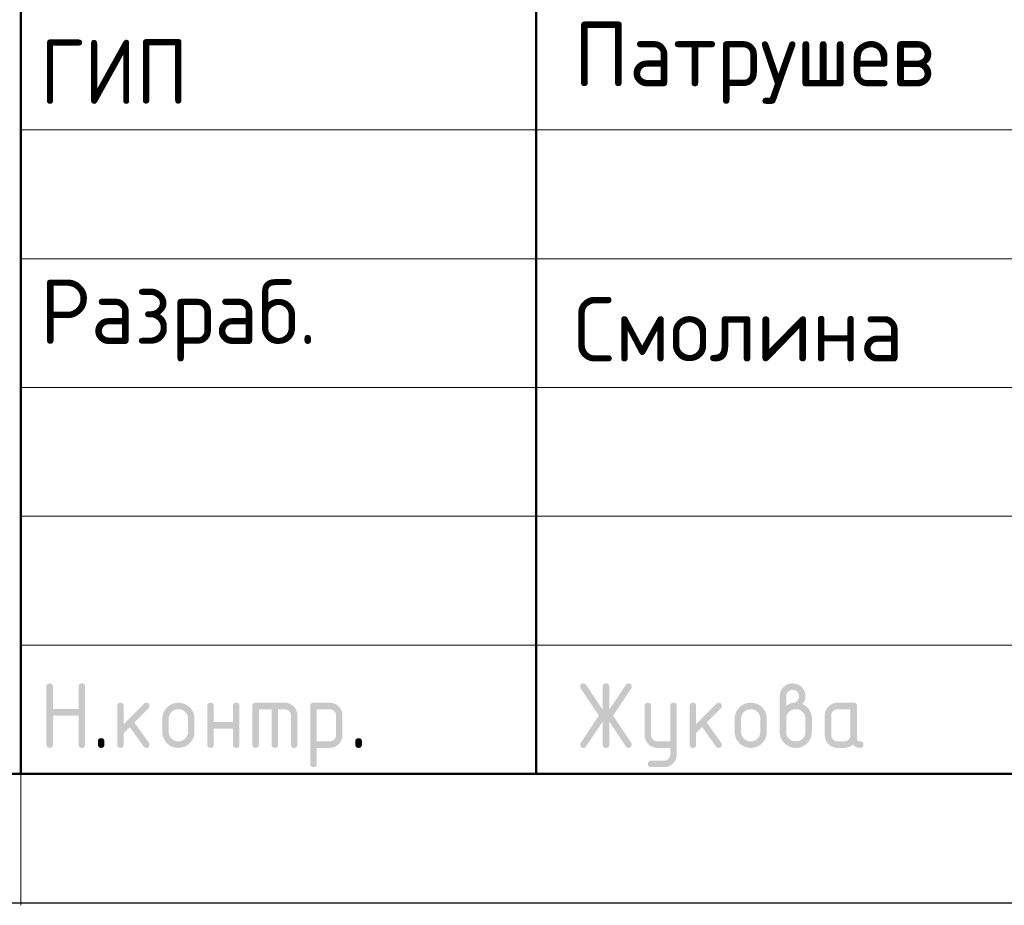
# Model space of a CAD drawing. Header units: millimetres. Extents: x 0 to 21000, y -5 to 14850.
# Tile 12 of 24: x 11498 to 13409, y -5 to 1714. Entities that reach past the tile are written whole.
import ezdxf

# ---------------------------------------------------------------- set-up
doc = ezdxf.new("R2010")
doc.units = ezdxf.units.MM
doc.layers.add('Standard', color=7, linetype='Continuous', lineweight=25)
doc.styles.add('ISOCPEUR', font='txt')

msp = doc.modelspace()

# ---------------------------------------------------------------- hatches: boundary and pattern name
at = {"layer": 'Standard', "linetype": 'Continuous', "lineweight": 25, "transparency": 33554687}
for points in [[(11549.5, 306.9), (11549.5, 419.4), (11549.5, 420.2), (11549.6, 420.9), (11549.7, 421.5), (11549.9, 422.1), (11550.1, 422.7), (11550.4, 423.2), (11550.7, 423.7), (11551.1, 424.1), (11551.5, 424.5), (11552, 424.8), (11552.5, 425.1), (11553.1, 425.3), (11553.6, 425.4), (11554.3, 425.5), (11555, 425.6), (11555.8, 425.6), (11556.6, 425.6), (11557.3, 425.5), (11558, 425.4), (11558.5, 425.3), (11559.1, 425.1), (11559.6, 424.8), (11560.1, 424.5), (11560.5, 424.1), (11560.9, 423.7), (11561.2, 423.2), (11561.5, 422.7), (11561.7, 422.1), (11561.9, 421.5), (11562, 420.9), (11562.1, 420.2), (11562.1, 419.4), (11562.1, 375.7), (11611.9, 375.7), (11611.9, 419.4), (11611.9, 420.2), (11612, 420.9), (11612.1, 421.5), (11612.3, 422.1), (11612.5, 422.7), (11612.8, 423.2), (11613.1, 423.7), (11613.5, 424.1), (11613.9, 424.5), (11614.4, 424.8), (11614.9, 425.1), (11615.4, 425.3), (11616, 425.4), (11616.7, 425.5), (11617.4, 425.6), (11618.2, 425.6), (11619, 425.6), (11619.7, 425.5), (11620.3, 425.4), (11620.9, 425.3), (11621.5, 425.1), (11622, 424.8), (11622.5, 424.5), (11622.9, 424.1), (11623.3, 423.7), (11623.6, 423.2), (11623.9, 422.7), (11624.1, 422.1), (11624.3, 421.5), (11624.3, 420.9), (11624.4, 420.2), (11624.4, 419.4), (11624.4, 306.9), (11624.4, 306.1), (11624.3, 305.4), (11624.3, 304.7), (11624.1, 304.2), (11623.9, 303.6), (11623.6, 303.1), (11623.3, 302.6), (11622.9, 302.2), (11622.5, 301.8), (11622, 301.5), (11621.5, 301.2), (11620.9, 301), (11620.3, 300.8), (11619.7, 300.7), (11619, 300.6), (11618.2, 300.6), (11617.4, 300.6), (11616.7, 300.7), (11616, 300.8), (11615.4, 301), (11614.9, 301.2), (11614.4, 301.5), (11613.9, 301.8), (11613.5, 302.2), (11613.1, 302.6), (11612.8, 303.1), (11612.5, 303.6), (11612.3, 304.2), (11612.1, 304.7), (11612, 305.4), (11611.9, 306.1), (11611.9, 306.9), (11611.9, 363.1), (11562.1, 363.1), (11562.1, 306.9), (11562.1, 306.1), (11562, 305.4), (11561.9, 304.7), (11561.7, 304.2), (11561.5, 303.6), (11561.2, 303.1), (11560.9, 302.6), (11560.5, 302.2), (11560.1, 301.8), (11559.6, 301.5), (11559.1, 301.2), (11558.5, 301), (11558, 300.8), (11557.3, 300.7), (11556.6, 300.6), (11555.8, 300.6), (11555, 300.6), (11554.3, 300.7), (11553.6, 300.8), (11553.1, 301), (11552.5, 301.2), (11552, 301.5), (11551.5, 301.8), (11551.1, 302.2), (11550.7, 302.6), (11550.4, 303.1), (11550.1, 303.6), (11549.9, 304.2), (11549.7, 304.7), (11549.6, 305.4), (11549.5, 306.1)], [(12629.3, 351.8), (12597, 303.4), (12596.5, 302.7), (12596, 302.2), (12595.4, 301.7), (12594.8, 301.3), (12594.1, 301), (12593.3, 300.8), (12592.6, 300.6), (12591.7, 300.6), (12590.9, 300.6), (12590.2, 300.7), (12589.6, 300.8), (12589, 301.1), (12588.4, 301.3), (12587.9, 301.6), (12587.5, 301.9), (12587.1, 302.3), (12586.7, 302.7), (12586.4, 303.2), (12586.1, 303.7), (12585.9, 304.3), (12585.7, 304.9), (12585.6, 305.6), (12585.5, 306.4), (12585.5, 307.2), (12585.5, 308), (12585.8, 308.8), (12586.1, 309.6), (12586.6, 310.4), (12621.7, 363.1), (12586.6, 415.8), (12586.1, 416.6), (12585.8, 417.4), (12585.5, 418.3), (12585.5, 419.1), (12585.5, 419.9), (12585.6, 420.6), (12585.7, 421.4), (12585.9, 422), (12586.1, 422.6), (12586.4, 423.1), (12586.7, 423.6), (12587.1, 424), (12587.5, 424.4), (12588, 424.7), (12588.5, 425), (12589, 425.2), (12589.6, 425.4), (12590.3, 425.5), (12591, 425.6), (12591.8, 425.6), (12592.6, 425.6), (12593.3, 425.5), (12594.1, 425.3), (12594.7, 424.9), (12595.4, 424.6), (12596, 424), (12596.5, 423.5), (12597, 422.8), (12629.3, 374.5), (12629.3, 419.4), (12629.3, 420.2), (12629.4, 420.9), (12629.5, 421.5), (12629.7, 422.1), (12629.9, 422.7), (12630.2, 423.2), (12630.4, 423.7), (12630.8, 424.1), (12631.2, 424.5), (12631.7, 424.8), (12632.2, 425.1), (12632.8, 425.3), (12633.4, 425.4), (12634.1, 425.5), (12634.7, 425.6), (12635.5, 425.6), (12636.3, 425.6), (12637, 425.5), (12637.7, 425.4), (12638.3, 425.3), (12638.9, 425.1), (12639.3, 424.8), (12639.8, 424.5), (12640.2, 424.1), (12640.6, 423.7), (12640.9, 423.2), (12641.2, 422.7), (12641.4, 422.1), (12641.6, 421.5), (12641.7, 420.9), (12641.8, 420.2), (12641.8, 419.4), (12641.8, 374.5), (12674.1, 422.8), (12674.5, 423.5), (12675.1, 424), (12675.7, 424.6), (12676.3, 424.9), (12677, 425.3), (12677.8, 425.5), (12678.5, 425.6), (12679.4, 425.6), (12680, 425.6), (12680.6, 425.5), (12681.2, 425.4), (12681.7, 425.2), (12682.3, 424.9), (12682.8, 424.6), (12683.3, 424.2), (12683.7, 423.7), (12684.2, 423.3), (12684.5, 422.8), (12684.9, 422.3), (12685.1, 421.7), (12685.3, 421.1), (12685.4, 420.5), (12685.5, 419.9), (12685.5, 419.3), (12685.5, 418.4), (12685.3, 417.5), (12685, 416.6), (12684.5, 415.8), (12649.4, 363.1), (12684.5, 310.4), (12685, 309.6), (12685.3, 308.7), (12685.5, 307.9), (12685.5, 307), (12685.5, 306.3), (12685.4, 305.7), (12685.3, 305.2), (12685.1, 304.6), (12684.9, 304), (12684.5, 303.5), (12684.2, 303), (12683.8, 302.5), (12683.3, 302.1), (12682.8, 301.7), (12682.4, 301.4), (12681.8, 301.1), (12681.3, 300.9), (12680.7, 300.8), (12680.1, 300.6), (12679.5, 300.6), (12678.6, 300.6), (12677.8, 300.8), (12677, 301), (12676.3, 301.3), (12675.6, 301.7), (12675.1, 302.2), (12674.5, 302.7), (12674.1, 303.4), (12641.8, 351.8), (12641.8, 306.9), (12641.8, 306.1), (12641.7, 305.4), (12641.6, 304.7), (12641.4, 304.2), (12641.2, 303.6), (12640.9, 303.1), (12640.6, 302.6), (12640.2, 302.2), (12639.8, 301.8), (12639.3, 301.5), (12638.9, 301.2), (12638.3, 301), (12637.7, 300.8), (12637, 300.7), (12636.3, 300.6), (12635.5, 300.6), (12634.7, 300.6), (12634.1, 300.7), (12633.4, 300.8), (12632.8, 301), (12632.2, 301.2), (12631.7, 301.5), (12631.2, 301.8), (12630.8, 302.2), (12630.4, 302.6), (12630.2, 303.1), (12629.9, 303.6), (12629.7, 304.2), (12629.5, 304.7), (12629.4, 305.4), (12629.3, 306.1), (12629.3, 306.9)], [(11699.5, 347), (11738.8, 386.3), (11739.2, 386.7), (11739.7, 387.1), (11740.2, 387.4), (11740.8, 387.6), (11741.3, 387.9), (11741.9, 388), (11742.5, 388.1), (11743.2, 388.1), (11744, 388.1), (11744.7, 388), (11745.4, 387.9), (11745.9, 387.7), (11746.5, 387.5), (11747, 387.2), (11747.5, 386.9), (11747.9, 386.5), (11748.3, 386.1), (11748.6, 385.6), (11748.9, 385.1), (11749.1, 384.6), (11749.3, 384), (11749.4, 383.3), (11749.5, 382.6), (11749.5, 381.8), (11749.5, 381.2), (11749.3, 380.6), (11749.2, 380.1), (11749, 379.5), (11748.7, 379), (11748.4, 378.5), (11748, 378), (11747.6, 377.5), (11720.1, 350), (11748.2, 310.5), (11748.8, 309.6), (11749.1, 308.7), (11749.5, 307.8), (11749.5, 306.8), (11749.5, 306), (11749.4, 305.4), (11749.3, 304.7), (11749.1, 304.1), (11748.9, 303.5), (11748.6, 303), (11748.3, 302.6), (11747.9, 302.2), (11747.5, 301.8), (11747, 301.5), (11746.5, 301.2), (11745.9, 301), (11745.4, 300.8), (11744.7, 300.7), (11744, 300.6), (11743.2, 300.6), (11742.4, 300.6), (11741.6, 300.8), (11740.9, 301), (11740.2, 301.3), (11739.6, 301.6), (11739, 302.1), (11738.5, 302.6), (11738, 303.3), (11711.1, 341.1), (11699.5, 329.4), (11699.5, 306.9), (11699.5, 306.1), (11699.4, 305.4), (11699.3, 304.7), (11699.1, 304.2), (11698.9, 303.6), (11698.6, 303.1), (11698.3, 302.6), (11697.9, 302.2), (11697.5, 301.8), (11697, 301.5), (11696.5, 301.2), (11696, 301), (11695.4, 300.8), (11694.7, 300.7), (11694, 300.6), (11693.2, 300.6), (11692.4, 300.6), (11691.7, 300.7), (11691.1, 300.8), (11690.5, 301), (11689.9, 301.2), (11689.4, 301.5), (11688.9, 301.8), (11688.5, 302.2), (11688.1, 302.6), (11687.8, 303.1), (11687.5, 303.6), (11687.3, 304.2), (11687.1, 304.7), (11687, 305.4), (11687, 306.1), (11687, 306.9), (11687, 381.8), (11687, 382.6), (11687, 383.3), (11687.1, 384), (11687.3, 384.6), (11687.5, 385.1), (11687.8, 385.6), (11688.1, 386.1), (11688.5, 386.5), (11688.9, 386.9), (11689.4, 387.2), (11689.9, 387.5), (11690.5, 387.7), (11691.1, 387.9), (11691.7, 388), (11692.4, 388.1), (11693.2, 388.1), (11694, 388.1), (11694.7, 388), (11695.4, 387.9), (11696, 387.7), (11696.5, 387.5), (11697, 387.2), (11697.5, 386.9), (11697.9, 386.5), (11698.3, 386.1), (11698.6, 385.6), (11698.9, 385.1), (11699.1, 384.6), (11699.3, 384), (11699.4, 383.3), (11699.5, 382.6), (11699.5, 381.8)], [(11874.3, 338.1), (11874.3, 306.9), (11874.3, 306.1), (11874.2, 305.4), (11874.1, 304.7), (11873.9, 304.2), (11873.7, 303.6), (11873.5, 303.1), (11873.2, 302.6), (11872.8, 302.2), (11872.4, 301.8), (11871.9, 301.5), (11871.4, 301.2), (11870.8, 301), (11870.2, 300.8), (11869.5, 300.7), (11868.9, 300.6), (11868.1, 300.6), (11867.3, 300.6), (11866.6, 300.7), (11865.9, 300.8), (11865.3, 301), (11864.7, 301.2), (11864.3, 301.5), (11863.8, 301.8), (11863.4, 302.2), (11863, 302.6), (11862.7, 303.1), (11862.4, 303.6), (11862.2, 304.2), (11862, 304.7), (11861.9, 305.4), (11861.8, 306.1), (11861.8, 306.9), (11861.8, 381.8), (11861.8, 382.6), (11861.9, 383.3), (11862, 384), (11862.2, 384.6), (11862.4, 385.1), (11862.7, 385.6), (11863, 386.1), (11863.4, 386.5), (11863.8, 386.9), (11864.3, 387.2), (11864.7, 387.5), (11865.3, 387.7), (11865.9, 387.9), (11866.6, 388), (11867.3, 388.1), (11868.1, 388.1), (11868.9, 388.1), (11869.5, 388), (11870.2, 387.9), (11870.8, 387.7), (11871.4, 387.5), (11871.9, 387.2), (11872.4, 386.9), (11872.8, 386.5), (11873.2, 386.1), (11873.5, 385.6), (11873.7, 385.2), (11873.9, 384.6), (11874.1, 384), (11874.2, 383.3), (11874.3, 382.6), (11874.3, 381.8), (11874.3, 350.6), (11911.7, 350.6), (11911.7, 381.8), (11911.7, 382.6), (11911.8, 383.3), (11911.9, 384), (11912.1, 384.6), (11912.3, 385.2), (11912.6, 385.6), (11912.8, 386.1), (11913.2, 386.5), (11913.6, 386.9), (11914.1, 387.2), (11914.6, 387.5), (11915.2, 387.7), (11915.8, 387.9), (11916.5, 388), (11917.1, 388.1), (11917.9, 388.1), (11918.7, 388.1), (11919.4, 388), (11920.1, 387.9), (11920.7, 387.7), (11921.3, 387.5), (11921.7, 387.2), (11922.2, 386.9), (11922.6, 386.5), (11923, 386.1), (11923.3, 385.6), (11923.6, 385.1), (11923.8, 384.6), (11924, 384), (11924.1, 383.3), (11924.2, 382.6), (11924.2, 381.8), (11924.2, 306.9), (11924.2, 306.1), (11924.1, 305.4), (11924, 304.7), (11923.8, 304.2), (11923.6, 303.6), (11923.3, 303.1), (11923, 302.6), (11922.6, 302.2), (11922.2, 301.8), (11921.7, 301.5), (11921.3, 301.2), (11920.7, 301), (11920.1, 300.8), (11919.4, 300.7), (11918.7, 300.6), (11917.9, 300.6), (11917.1, 300.6), (11916.5, 300.7), (11915.8, 300.8), (11915.2, 301), (11914.6, 301.2), (11914.1, 301.5), (11913.6, 301.8), (11913.2, 302.2), (11912.8, 302.6), (11912.6, 303.1), (11912.3, 303.6), (11912.1, 304.2), (11911.9, 304.7), (11911.8, 305.4), (11911.7, 306.1), (11911.7, 306.9), (11911.7, 338.1)], [(11955.5, 388.1), (12011.7, 388.1), (12013, 388.1), (12014.2, 388), (12015.5, 387.8), (12016.7, 387.6), (12017.9, 387.4), (12019.1, 387.1), (12020.2, 386.7), (12021.3, 386.3), (12022.4, 385.8), (12023.5, 385.2), (12024.5, 384.7), (12025.5, 384), (12026.6, 383.3), (12027.5, 382.5), (12028.5, 381.7), (12029.4, 380.8), (12030.3, 379.9), (12031.1, 378.9), (12031.9, 378), (12032.6, 376.9), (12033.3, 375.9), (12033.8, 374.9), (12034.4, 373.8), (12034.8, 372.7), (12035.3, 371.6), (12035.6, 370.5), (12036, 369.3), (12036.2, 368.1), (12036.4, 366.9), (12036.6, 365.6), (12036.7, 364.4), (12036.7, 363.1), (12036.7, 306.9), (12036.7, 306.1), (12036.6, 305.4), (12036.5, 304.7), (12036.3, 304.2), (12036.1, 303.6), (12035.8, 303.1), (12035.5, 302.6), (12035.1, 302.2), (12034.7, 301.8), (12034.2, 301.5), (12033.7, 301.2), (12033.1, 301), (12032.6, 300.8), (12031.9, 300.7), (12031.2, 300.6), (12030.4, 300.6), (12029.6, 300.6), (12028.9, 300.7), (12028.3, 300.8), (12027.7, 301), (12027.1, 301.2), (12026.6, 301.5), (12026.1, 301.8), (12025.7, 302.2), (12025.3, 302.6), (12025, 303.1), (12024.7, 303.6), (12024.5, 304.2), (12024.3, 304.7), (12024.2, 305.4), (12024.1, 306.1), (12024.1, 306.9), (12024.1, 363.1), (12024.1, 364.4), (12023.9, 365.6), (12023.7, 366.8), (12023.2, 367.9), (12022.8, 369), (12022.1, 370.1), (12021.5, 371.1), (12020.6, 372), (12019.7, 372.9), (12018.7, 373.5), (12017.7, 374.2), (12016.5, 374.7), (12015.4, 375.1), (12014.2, 375.3), (12013, 375.5), (12011.7, 375.5), (11999.2, 375.5), (11999.2, 306.9), (11999.2, 306.1), (11999.1, 305.4), (11999, 304.7), (11998.8, 304.2), (11998.6, 303.6), (11998.3, 303.1), (11998, 302.6), (11997.7, 302.2), (11997.3, 301.8), (11996.8, 301.5), (11996.3, 301.2), (11995.7, 301), (11995.1, 300.8), (11994.4, 300.7), (11993.7, 300.6), (11993, 300.6), (11992.2, 300.6), (11991.5, 300.7), (11990.8, 300.8), (11990.2, 301), (11989.6, 301.2), (11989.1, 301.5), (11988.7, 301.8), (11988.3, 302.2), (11987.9, 302.6), (11987.6, 303.1), (11987.3, 303.6), (11987.1, 304.2), (11986.9, 304.7), (11986.8, 305.4), (11986.7, 306.1), (11986.7, 306.9), (11986.7, 375.5), (11961.8, 375.5), (11961.8, 306.9), (11961.8, 306.1), (11961.7, 305.4), (11961.6, 304.7), (11961.4, 304.2), (11961.2, 303.6), (11960.9, 303.1), (11960.6, 302.6), (11960.2, 302.2), (11959.8, 301.8), (11959.3, 301.5), (11958.8, 301.2), (11958.2, 301), (11957.7, 300.8), (11957, 300.7), (11956.3, 300.6), (11955.5, 300.6), (11954.7, 300.6), (11954, 300.7), (11953.4, 300.8), (11952.8, 301), (11952.2, 301.2), (11951.7, 301.5), (11951.2, 301.8), (11950.8, 302.2), (11950.4, 302.6), (11950.1, 303.1), (11949.8, 303.6), (11949.6, 304.2), (11949.4, 304.7), (11949.3, 305.4), (11949.2, 306.1), (11949.2, 306.9), (11949.2, 381.8), (11949.2, 382.6), (11949.3, 383.3), (11949.4, 384), (11949.6, 384.6), (11949.8, 385.1), (11950.1, 385.6), (11950.4, 386.1), (11950.8, 386.5), (11951.2, 386.9), (11951.7, 387.2), (11952.2, 387.5), (11952.8, 387.7), (11953.3, 387.9), (11954, 388), (11954.7, 388.1)], [(12760.4, 288), (12760.4, 300.6), (12735.5, 300.6), (12734.2, 300.6), (12732.9, 300.8), (12731.7, 300.9), (12730.4, 301.1), (12729.2, 301.3), (12728.1, 301.7), (12726.9, 302), (12725.8, 302.5), (12724.7, 302.9), (12723.7, 303.5), (12722.6, 304.1), (12721.6, 304.7), (12720.6, 305.4), (12719.6, 306.2), (12718.7, 307), (12717.8, 307.9), (12716.9, 308.8), (12716.1, 309.8), (12715.3, 310.8), (12714.6, 311.8), (12713.9, 312.8), (12713.4, 313.8), (12712.8, 314.9), (12712.4, 316), (12711.9, 317.1), (12711.6, 318.3), (12711.2, 319.4), (12711, 320.6), (12710.8, 321.8), (12710.7, 323.1), (12710.6, 324.3), (12710.6, 325.6), (12710.6, 381.8), (12710.6, 382.6), (12710.7, 383.3), (12710.7, 384), (12710.9, 384.6), (12711.1, 385.1), (12711.4, 385.6), (12711.7, 386.1), (12712.1, 386.5), (12712.5, 386.9), (12713, 387.2), (12713.5, 387.5), (12714.1, 387.7), (12714.7, 387.9), (12715.3, 388), (12716, 388.1), (12716.8, 388.1), (12717.6, 388.1), (12718.3, 388), (12719, 387.9), (12719.6, 387.7), (12720.1, 387.5), (12720.6, 387.2), (12721.1, 386.9), (12721.5, 386.5), (12721.9, 386.1), (12722.2, 385.6), (12722.5, 385.2), (12722.7, 384.6), (12722.9, 384), (12723, 383.3), (12723.1, 382.6), (12723.1, 381.8), (12723.1, 325.7), (12723.1, 324.4), (12723.3, 323.2), (12723.5, 322), (12724, 320.9), (12724.5, 319.8), (12725.1, 318.8), (12725.8, 317.8), (12726.8, 316.9), (12727.7, 315.9), (12728.7, 315.2), (12729.7, 314.5), (12730.8, 314.1), (12731.9, 313.6), (12733.1, 313.4), (12734.2, 313.2), (12735.5, 313.2), (12760.4, 313.2), (12760.4, 381.8), (12760.4, 382.6), (12760.5, 383.3), (12760.6, 384), (12760.8, 384.6), (12761, 385.2), (12761.3, 385.6), (12761.6, 386.1), (12762, 386.5), (12762.4, 386.9), (12762.9, 387.2), (12763.4, 387.5), (12763.9, 387.7), (12764.5, 387.9), (12765.2, 388), (12765.9, 388.1), (12766.7, 388.1), (12767.5, 388.1), (12768.1, 388), (12768.8, 387.9), (12769.4, 387.7), (12770, 387.5), (12770.5, 387.2), (12771, 386.9), (12771.4, 386.5), (12771.8, 386.1), (12772.1, 385.6), (12772.4, 385.1), (12772.5, 384.6), (12772.7, 384), (12772.8, 383.3), (12772.9, 382.6), (12772.9, 381.8), (12772.9, 288.2), (12772.9, 286.9), (12772.8, 285.6), (12772.7, 284.4), (12772.5, 283.2), (12772.3, 282), (12771.9, 280.8), (12771.6, 279.6), (12771.2, 278.5), (12770.7, 277.4), (12770.2, 276.4), (12769.6, 275.3), (12768.9, 274.3), (12768.3, 273.3), (12767.5, 272.3), (12766.7, 271.4), (12765.8, 270.5), (12764.9, 269.6), (12764, 268.8), (12763, 268), (12762, 267.3), (12761, 266.6), (12760, 266), (12759, 265.5), (12757.9, 265), (12756.8, 264.6), (12755.6, 264.2), (12754.5, 263.9), (12753.3, 263.6), (12752.1, 263.4), (12750.8, 263.3), (12749.6, 263.2), (12748.3, 263.2), (12723.1, 263.2), (12722.3, 263.2), (12721.6, 263.3), (12720.9, 263.4), (12720.3, 263.6), (12719.8, 263.8), (12719.3, 264.1), (12718.8, 264.4), (12718.4, 264.8), (12718, 265.1), (12717.7, 265.6), (12717.4, 266.1), (12717.2, 266.7), (12717, 267.3), (12716.9, 268), (12716.8, 268.7), (12716.8, 269.5), (12716.8, 270.1), (12716.9, 270.7), (12717.1, 271.2), (12717.3, 271.8), (12717.5, 272.3), (12717.9, 272.8), (12718.2, 273.3), (12718.7, 273.8), (12719.2, 274.3), (12719.7, 274.6), (12720.2, 275), (12720.8, 275.2), (12721.3, 275.5), (12721.9, 275.6), (12722.5, 275.7), (12723.1, 275.7), (12748, 275.7), (12749.3, 275.7), (12750.5, 275.9), (12751.7, 276.1), (12752.8, 276.6), (12753.9, 277), (12754.9, 277.7), (12755.9, 278.3), (12756.8, 279.2), (12757.7, 280.1), (12758.4, 281.1), (12759.1, 282), (12759.5, 283.2), (12760, 284.2), (12760.2, 285.5), (12760.4, 286.7)], [(12810.5, 347), (12849.8, 386.3), (12850.2, 386.7), (12850.7, 387.1), (12851.2, 387.4), (12851.8, 387.6), (12852.4, 387.9), (12853, 388), (12853.6, 388.1), (12854.2, 388.1), (12855, 388.1), (12855.7, 388), (12856.4, 387.9), (12857, 387.7), (12857.6, 387.5), (12858.1, 387.2), (12858.5, 386.9), (12858.9, 386.5), (12859.3, 386.1), (12859.6, 385.6), (12859.9, 385.1), (12860.1, 384.6), (12860.3, 384), (12860.4, 383.3), (12860.5, 382.6), (12860.5, 381.8), (12860.5, 381.2), (12860.4, 380.6), (12860.3, 380.1), (12860, 379.5), (12859.8, 379), (12859.4, 378.5), (12859.1, 378), (12858.6, 377.5), (12831.1, 350), (12859.3, 310.5), (12859.9, 309.6), (12860.2, 308.7), (12860.5, 307.8), (12860.5, 306.8), (12860.5, 306), (12860.4, 305.4), (12860.3, 304.7), (12860.1, 304.1), (12859.9, 303.5), (12859.6, 303), (12859.3, 302.6), (12858.9, 302.2), (12858.5, 301.8), (12858.1, 301.5), (12857.6, 301.2), (12857, 301), (12856.4, 300.8), (12855.7, 300.7), (12855, 300.6), (12854.2, 300.6), (12853.4, 300.6), (12852.7, 300.8), (12851.9, 301), (12851.3, 301.3), (12850.6, 301.6), (12850.1, 302.1), (12849.5, 302.6), (12849, 303.3), (12822.2, 341.1), (12810.5, 329.4), (12810.5, 306.9), (12810.5, 306.1), (12810.4, 305.4), (12810.3, 304.7), (12810.1, 304.2), (12809.9, 303.6), (12809.6, 303.1), (12809.3, 302.6), (12808.9, 302.2), (12808.6, 301.8), (12808.1, 301.5), (12807.6, 301.2), (12807, 301), (12806.4, 300.8), (12805.7, 300.7), (12805, 300.6), (12804.2, 300.6), (12803.5, 300.6), (12802.8, 300.7), (12802.1, 300.8), (12801.5, 301), (12800.9, 301.2), (12800.4, 301.5), (12799.9, 301.8), (12799.5, 302.2), (12799.2, 302.6), (12798.9, 303.1), (12798.6, 303.6), (12798.4, 304.2), (12798.2, 304.7), (12798.1, 305.4), (12798, 306.1), (12798, 306.9), (12798, 381.8), (12798, 382.6), (12798.1, 383.3), (12798.2, 384), (12798.4, 384.6), (12798.6, 385.1), (12798.9, 385.6), (12799.2, 386.1), (12799.5, 386.5), (12799.9, 386.9), (12800.4, 387.2), (12800.9, 387.5), (12801.5, 387.7), (12802.1, 387.9), (12802.8, 388), (12803.5, 388.1), (12804.2, 388.1), (12805, 388.1), (12805.7, 388), (12806.4, 387.9), (12807, 387.7), (12807.6, 387.5), (12808.1, 387.2), (12808.6, 386.9), (12808.9, 386.5), (12809.3, 386.1), (12809.6, 385.6), (12809.9, 385.1), (12810.1, 384.6), (12810.3, 384), (12810.4, 383.3), (12810.5, 382.6), (12810.5, 381.8)], [(11649.5, 313.2), (11649.5, 313.9), (11649.6, 314.6), (11649.7, 315.3), (11649.9, 315.9), (11650.1, 316.5), (11650.4, 317), (11650.7, 317.5), (11651.1, 317.9), (11651.5, 318.3), (11651.9, 318.5), (11652.4, 318.8), (11653, 319), (11653.6, 319.2), (11654.3, 319.3), (11655, 319.4), (11655.8, 319.4), (11656.5, 319.4), (11657.2, 319.3), (11657.9, 319.2), (11658.5, 319), (11659.1, 318.8), (11659.6, 318.5), (11660.1, 318.3), (11660.4, 317.9), (11660.8, 317.5), (11661.1, 317), (11661.4, 316.5), (11661.6, 315.9), (11661.8, 315.3), (11661.9, 314.6), (11662, 313.9), (11662, 313.2), (11662, 306.9), (11662, 306.1), (11661.9, 305.4), (11661.8, 304.8), (11661.6, 304.2), (11661.4, 303.6), (11661.1, 303.1), (11660.8, 302.6), (11660.4, 302.2), (11660.1, 301.8), (11659.6, 301.5), (11659.1, 301.2), (11658.5, 301), (11657.9, 300.8), (11657.2, 300.7), (11656.5, 300.6), (11655.8, 300.6), (11655, 300.6), (11654.3, 300.7), (11653.6, 300.8), (11653, 301), (11652.4, 301.2), (11651.9, 301.5), (11651.5, 301.8), (11651.1, 302.2), (11650.7, 302.6), (11650.4, 303.1), (11650.1, 303.6), (11649.9, 304.2), (11649.7, 304.8), (11649.6, 305.4), (11649.5, 306.1), (11649.5, 306.9)], [(12149.1, 313.2), (12149.1, 313.9), (12149.2, 314.6), (12149.3, 315.3), (12149.5, 315.9), (12149.7, 316.5), (12150, 317), (12150.3, 317.5), (12150.7, 317.9), (12151.1, 318.3), (12151.6, 318.5), (12152.1, 318.8), (12152.7, 319), (12153.3, 319.2), (12153.9, 319.3), (12154.6, 319.4), (12155.4, 319.4), (12156.2, 319.4), (12156.9, 319.3), (12157.6, 319.2), (12158.2, 319), (12158.7, 318.8), (12159.2, 318.5), (12159.7, 318.3), (12160.1, 317.9), (12160.5, 317.5), (12160.8, 317), (12161.1, 316.5), (12161.3, 315.9), (12161.5, 315.3), (12161.6, 314.6), (12161.7, 313.9), (12161.7, 313.2), (12161.7, 306.9), (12161.7, 306.1), (12161.6, 305.4), (12161.5, 304.8), (12161.3, 304.2), (12161.1, 303.6), (12160.8, 303.1), (12160.5, 302.6), (12160.1, 302.2), (12159.7, 301.8), (12159.2, 301.5), (12158.7, 301.2), (12158.2, 301), (12157.6, 300.8), (12156.9, 300.7), (12156.2, 300.6), (12155.4, 300.6), (12154.6, 300.6), (12153.9, 300.7), (12153.3, 300.8), (12152.7, 301), (12152.1, 301.2), (12151.6, 301.5), (12151.1, 301.8), (12150.7, 302.2), (12150.3, 302.6), (12150, 303.1), (12149.7, 303.6), (12149.5, 304.2), (12149.3, 304.8), (12149.2, 305.4), (12149.1, 306.1), (12149.1, 306.9)]]:
    msp.add_hatch(color=7, dxfattribs=at).paths.add_polyline_path(points, flags=16)
h = msp.add_hatch(color=7, dxfattribs=at)
h.paths.add_polyline_path([(12985.4, 381.9), (12987.4, 383.4), (12989.3, 384.6), (12991.2, 385.8), (12993, 386.6), (12994.8, 387.3), (12996.6, 387.7), (12998.3, 388.1), (12999.9, 388.1), (13000.9, 388.1), (13001.9, 388.4), (13002.8, 388.7), (13003.7, 389.2), (13004.6, 389.7), (13005.5, 390.6), (13006.3, 391.4), (13007.1, 392.5), (13007.9, 393.5), (13008.6, 394.5), (13009.2, 395.5), (13009.6, 396.5), (13010, 397.6), (13010.2, 398.6), (13010.4, 399.6), (13010.4, 400.6), (13010.4, 401.9), (13010.1, 403.2), (13009.9, 404.4), (13009.5, 405.5), (13009, 406.6), (13008.3, 407.6), (13007.7, 408.6), (13006.8, 409.5), (13005.9, 410.4), (13004.9, 411.1), (13003.9, 411.8), (13002.7, 412.2), (13001.6, 412.7), (13000.4, 412.9), (12999.2, 413.1), (12997.9, 413.1), (12996.6, 413.1), (12995.4, 412.9), (12994.2, 412.7), (12993, 412.2), (12991.9, 411.7), (12990.9, 411.1), (12989.9, 410.4), (12989, 409.5), (12988.1, 408.6), (12987.4, 407.5), (12986.7, 406.5), (12986.3, 405.4), (12985.8, 404.3), (12985.6, 403.1), (12985.4, 401.9), (12985.4, 400.6)])
h.paths.add_polyline_path([(13016.5, 385.6), (13018.7, 384.7), (13020.6, 383.5), (13022.5, 382.4), (13024.2, 380.9), (13025.9, 379.5), (13027.4, 377.8), (13028.9, 376.1), (13030.2, 374.1), (13031.4, 372.2), (13032.4, 370.1), (13033.3, 368), (13034, 365.9), (13034.6, 363.7), (13034.9, 361.5), (13035.2, 359.2), (13035.2, 356.9), (13035.2, 331.9), (13035.2, 330.3), (13035.1, 328.7), (13034.9, 327.1), (13034.7, 325.6), (13034.4, 324.1), (13033.9, 322.7), (13033.5, 321.2), (13032.9, 319.8), (13032.4, 318.4), (13031.7, 317.1), (13031, 315.8), (13030.1, 314.5), (13029.2, 313.3), (13028.2, 312.1), (13027.2, 310.9), (13026.1, 309.7), (13025, 308.6), (13023.8, 307.6), (13022.6, 306.6), (13021.3, 305.8), (13020, 304.9), (13018.7, 304.2), (13017.4, 303.5), (13016, 302.9), (13014.6, 302.3), (13013.2, 301.9), (13011.8, 301.5), (13010.3, 301.2), (13008.8, 300.9), (13007.2, 300.8), (13005.7, 300.6), (13004, 300.6), (13002.4, 300.6), (13000.8, 300.8), (12999.3, 300.9), (12997.8, 301.2), (12996.3, 301.5), (12994.8, 301.9), (12993.4, 302.4), (12992, 302.9), (12990.6, 303.5), (12989.3, 304.2), (12988, 304.9), (12986.7, 305.8), (12985.4, 306.6), (12984.2, 307.6), (12983.1, 308.6), (12981.9, 309.8), (12980.8, 310.9), (12979.8, 312.1), (12978.8, 313.3), (12977.9, 314.6), (12977.1, 315.9), (12976.4, 317.2), (12975.7, 318.5), (12975.1, 319.9), (12974.5, 321.3), (12974.1, 322.7), (12973.7, 324.1), (12973.4, 325.6), (12973.1, 327.1), (12973, 328.7), (12972.8, 330.3), (12972.8, 331.9), (12972.8, 400.6), (12972.8, 402), (12973, 403.2), (12973.1, 404.5), (12973.3, 405.7), (12973.5, 406.9), (12973.9, 408.1), (12974.2, 409.2), (12974.7, 410.3), (12975.1, 411.4), (12975.7, 412.5), (12976.3, 413.6), (12976.9, 414.6), (12977.6, 415.6), (12978.4, 416.5), (12979.2, 417.5), (12980.1, 418.4), (12981, 419.3), (12982, 420.1), (12982.9, 420.9), (12983.9, 421.6), (12985, 422.3), (12986, 422.8), (12987.1, 423.4), (12988.2, 423.8), (12989.3, 424.3), (12990.4, 424.6), (12991.6, 425), (12992.8, 425.2), (12994, 425.4), (12995.2, 425.5), (12996.5, 425.6), (12997.8, 425.6), (12999.1, 425.6), (13000.3, 425.5), (13001.6, 425.4), (13002.8, 425.2), (13004, 425), (13005.2, 424.6), (13006.3, 424.3), (13007.4, 423.8), (13008.6, 423.4), (13009.6, 422.8), (13010.7, 422.2), (13011.7, 421.5), (13012.7, 420.9), (13013.6, 420.1), (13014.6, 419.3), (13015.5, 418.4), (13016.4, 417.4), (13017.2, 416.5), (13018, 415.5), (13018.6, 414.5), (13019.3, 413.5), (13019.9, 412.4), (13020.4, 411.4), (13020.9, 410.3), (13021.3, 409.2), (13021.7, 408), (13022, 406.9), (13022.3, 405.7), (13022.5, 404.5), (13022.6, 403.2), (13022.7, 401.9), (13022.7, 400.6), (13022.7, 398.3), (13022.3, 396.1), (13021.9, 394), (13021.2, 392.1), (13020.4, 390.3), (13019.2, 388.6), (13018.1, 387)], flags=16)
h.paths.add_polyline_path([(13022.7, 331.9), (13022.7, 356.9), (13022.7, 358.8), (13022.4, 360.6), (13022, 362.4), (13021.3, 364.1), (13020.7, 365.8), (13019.7, 367.3), (13018.6, 368.8), (13017.3, 370.2), (13015.9, 371.5), (13014.4, 372.6), (13012.9, 373.6), (13011.3, 374.3), (13009.6, 375), (13007.8, 375.3), (13006, 375.6), (13004, 375.6), (13002.1, 375.6), (13000.3, 375.3), (12998.5, 375), (12996.8, 374.3), (12995.2, 373.6), (12993.6, 372.6), (12992.1, 371.5), (12990.8, 370.2), (12989.4, 368.8), (12988.4, 367.3), (12987.4, 365.8), (12986.7, 364.1), (12986, 362.4), (12985.7, 360.6), (12985.4, 358.8), (12985.4, 356.9), (12985.4, 331.9), (12985.4, 329.9), (12985.7, 328.1), (12986, 326.3), (12986.7, 324.7), (12987.4, 323), (12988.4, 321.5), (12989.4, 320), (12990.8, 318.6), (12992.1, 317.2), (12993.6, 316.2), (12995.2, 315.2), (12996.8, 314.5), (12998.5, 313.8), (13000.3, 313.5), (13002.1, 313.2), (13004, 313.2), (13006, 313.2), (13007.8, 313.5), (13009.6, 313.9), (13011.3, 314.5), (13012.9, 315.2), (13014.4, 316.3), (13015.9, 317.3), (13017.3, 318.7), (13018.6, 320), (13019.7, 321.5), (13020.7, 323.1), (13021.3, 324.7), (13022, 326.4), (13022.4, 328.2), (13022.7, 330)])
h = msp.add_hatch(color=7, dxfattribs=at)
h.paths.add_polyline_path([(11774.4, 331.9), (11774.4, 356.8), (11774.4, 358.5), (11774.5, 360), (11774.7, 361.6), (11775, 363.1), (11775.2, 364.6), (11775.7, 366), (11776.1, 367.5), (11776.7, 368.9), (11777.2, 370.2), (11777.9, 371.6), (11778.7, 372.9), (11779.5, 374.1), (11780.4, 375.4), (11781.4, 376.6), (11782.4, 377.8), (11783.5, 378.9), (11784.6, 380.1), (11785.8, 381.1), (11787, 382.1), (11788.3, 382.9), (11789.6, 383.8), (11790.9, 384.5), (11792.2, 385.2), (11793.6, 385.8), (11795, 386.4), (11796.4, 386.8), (11797.8, 387.2), (11799.3, 387.5), (11800.8, 387.8), (11802.4, 387.9), (11804, 388.1), (11805.6, 388.1), (11807.2, 388.1), (11808.8, 387.9), (11810.4, 387.8), (11811.9, 387.5), (11813.4, 387.2), (11814.8, 386.8), (11816.3, 386.4), (11817.7, 385.8), (11819.1, 385.3), (11820.4, 384.5), (11821.7, 383.8), (11823, 383), (11824.2, 382.1), (11825.4, 381.2), (11826.6, 380.2), (11827.7, 379), (11828.9, 377.9), (11829.9, 376.7), (11830.8, 375.5), (11831.7, 374.3), (11832.5, 373), (11833.2, 371.7), (11833.9, 370.4), (11834.5, 369), (11835.1, 367.6), (11835.5, 366.1), (11835.9, 364.7), (11836.2, 363.2), (11836.5, 361.7), (11836.6, 360.1), (11836.8, 358.5), (11836.8, 356.8), (11836.8, 331.9), (11836.8, 330.2), (11836.6, 328.7), (11836.5, 327.1), (11836.2, 325.6), (11835.9, 324.1), (11835.5, 322.7), (11835.1, 321.2), (11834.5, 319.9), (11833.9, 318.5), (11833.2, 317.2), (11832.5, 315.8), (11831.6, 314.6), (11830.8, 313.3), (11829.8, 312.1), (11828.8, 310.9), (11827.6, 309.8), (11826.5, 308.6), (11825.3, 307.6), (11824.1, 306.6), (11822.8, 305.8), (11821.6, 304.9), (11820.3, 304.2), (11818.9, 303.5), (11817.6, 302.9), (11816.2, 302.4), (11814.7, 301.9), (11813.3, 301.5), (11811.8, 301.2), (11810.3, 300.9), (11808.7, 300.8), (11807.2, 300.6), (11805.6, 300.6), (11804, 300.6), (11802.4, 300.8), (11800.8, 300.9), (11799.3, 301.2), (11797.8, 301.5), (11796.4, 301.9), (11795, 302.4), (11793.6, 302.9), (11792.2, 303.5), (11790.9, 304.2), (11789.6, 304.9), (11788.3, 305.8), (11787, 306.6), (11785.8, 307.6), (11784.6, 308.6), (11783.5, 309.8), (11782.4, 310.9), (11781.4, 312.1), (11780.4, 313.3), (11779.5, 314.6), (11778.7, 315.8), (11777.9, 317.2), (11777.2, 318.5), (11776.7, 319.9), (11776.1, 321.2), (11775.7, 322.7), (11775.2, 324.1), (11775, 325.6), (11774.7, 327.1), (11774.5, 328.7), (11774.4, 330.2)], flags=16)
h.paths.add_polyline_path([(11824.2, 331.9), (11824.2, 356.9), (11824.2, 358.8), (11823.9, 360.6), (11823.6, 362.4), (11822.9, 364.1), (11822.2, 365.8), (11821.2, 367.3), (11820.1, 368.8), (11818.8, 370.2), (11817.4, 371.5), (11815.9, 372.6), (11814.4, 373.6), (11812.7, 374.3), (11811.1, 375), (11809.3, 375.3), (11807.5, 375.6), (11805.6, 375.6), (11803.6, 375.6), (11801.8, 375.3), (11800.1, 375), (11798.4, 374.3), (11796.8, 373.6), (11795.2, 372.6), (11793.7, 371.5), (11792.4, 370.2), (11791, 368.8), (11790, 367.3), (11789, 365.8), (11788.3, 364.1), (11787.6, 362.4), (11787.2, 360.6), (11786.9, 358.8), (11786.9, 356.9), (11786.9, 331.9), (11786.9, 329.9), (11787.2, 328.1), (11787.6, 326.3), (11788.3, 324.7), (11788.9, 323), (11790, 321.5), (11791, 320), (11792.3, 318.6), (11793.7, 317.2), (11795.2, 316.2), (11796.7, 315.2), (11798.3, 314.5), (11800, 313.8), (11801.8, 313.5), (11803.6, 313.2), (11805.6, 313.2), (11807.5, 313.2), (11809.3, 313.5), (11811.1, 313.9), (11812.7, 314.5), (11814.4, 315.2), (11815.9, 316.3), (11817.4, 317.3), (11818.8, 318.7), (11820.1, 320), (11821.2, 321.5), (11822.2, 323.1), (11822.9, 324.7), (11823.6, 326.4), (11823.9, 328.2), (11824.2, 330)])
h = msp.add_hatch(color=7, dxfattribs=at)
h.paths.add_polyline_path([(12061.7, 381.8), (12061.7, 382.6), (12061.8, 383.3), (12061.9, 384), (12062.1, 384.6), (12062.3, 385.1), (12062.6, 385.6), (12062.9, 386.1), (12063.3, 386.5), (12063.7, 386.9), (12064.2, 387.2), (12064.6, 387.5), (12065.2, 387.7), (12065.8, 387.9), (12066.5, 388), (12067.2, 388.1), (12068, 388.1), (12099.1, 388.1), (12100.5, 388.1), (12101.7, 388), (12103, 387.8), (12104.2, 387.6), (12105.4, 387.4), (12106.6, 387.1), (12107.7, 386.7), (12108.8, 386.3), (12109.9, 385.8), (12111, 385.2), (12112, 384.7), (12113, 384), (12114.1, 383.3), (12115, 382.5), (12116, 381.7), (12116.9, 380.8), (12117.8, 379.9), (12118.6, 379), (12119.4, 378), (12120, 377), (12120.7, 376), (12121.3, 374.9), (12121.8, 373.9), (12122.3, 372.8), (12122.7, 371.7), (12123.1, 370.5), (12123.4, 369.4), (12123.6, 368.1), (12123.9, 366.9), (12124, 365.7), (12124.1, 364.4), (12124.1, 363.1), (12124.1, 325.6), (12124.1, 324.3), (12124, 323.1), (12123.9, 321.8), (12123.6, 320.6), (12123.4, 319.4), (12123.1, 318.3), (12122.7, 317.1), (12122.3, 316), (12121.8, 314.9), (12121.3, 313.8), (12120.7, 312.8), (12120, 311.8), (12119.4, 310.8), (12118.6, 309.8), (12117.8, 308.8), (12116.9, 307.9), (12116, 307), (12115, 306.2), (12114.1, 305.4), (12113.1, 304.7), (12112.1, 304.1), (12111, 303.5), (12109.9, 302.9), (12108.8, 302.5), (12107.7, 302), (12106.6, 301.7), (12105.4, 301.3), (12104.2, 301.1), (12103, 300.9), (12101.7, 300.8), (12100.5, 300.6), (12099.2, 300.6), (12074.2, 300.6), (12074.2, 269.4), (12074.2, 268.7), (12074.1, 268), (12074, 267.3), (12073.8, 266.7), (12073.7, 266.1), (12073.4, 265.6), (12073.1, 265.1), (12072.7, 264.7), (12072.3, 264.4), (12071.8, 264.1), (12071.3, 263.8), (12070.7, 263.6), (12070.1, 263.4), (12069.4, 263.3), (12068.8, 263.2), (12068, 263.2), (12067.2, 263.2), (12066.5, 263.3), (12065.8, 263.4), (12065.2, 263.6), (12064.7, 263.8), (12064.2, 264.1), (12063.7, 264.4), (12063.3, 264.8), (12062.9, 265.1), (12062.6, 265.6), (12062.3, 266.1), (12062.1, 266.7), (12061.9, 267.3), (12061.8, 268), (12061.7, 268.7), (12061.7, 269.4)], flags=16)
h.paths.add_polyline_path([(12074.2, 375.5), (12074.2, 313.2), (12099.1, 313.2), (12100.4, 313.2), (12101.6, 313.4), (12102.8, 313.6), (12103.9, 314.1), (12105, 314.5), (12106, 315.2), (12107, 315.9), (12107.9, 316.8), (12108.9, 317.7), (12109.5, 318.7), (12110.2, 319.7), (12110.7, 320.8), (12111.1, 321.9), (12111.4, 323.1), (12111.6, 324.3), (12111.6, 325.6), (12111.6, 363.1), (12111.6, 364.4), (12111.4, 365.6), (12111.1, 366.8), (12110.7, 367.9), (12110.2, 369.1), (12109.6, 370.1), (12108.9, 371.1), (12108, 372), (12107.1, 372.9), (12106.1, 373.5), (12105.1, 374.2), (12104, 374.7), (12102.9, 375.1), (12101.7, 375.3), (12100.5, 375.5), (12099.1, 375.5)])
h = msp.add_hatch(color=7, dxfattribs=at)
h.paths.add_polyline_path([(12885.4, 331.9), (12885.4, 356.8), (12885.4, 358.5), (12885.6, 360), (12885.7, 361.6), (12886, 363.1), (12886.3, 364.6), (12886.7, 366), (12887.1, 367.5), (12887.7, 368.9), (12888.3, 370.2), (12889, 371.6), (12889.7, 372.9), (12890.5, 374.1), (12891.4, 375.4), (12892.4, 376.6), (12893.4, 377.8), (12894.5, 378.9), (12895.7, 380.1), (12896.9, 381.1), (12898.1, 382.1), (12899.3, 382.9), (12900.6, 383.8), (12901.9, 384.5), (12903.2, 385.2), (12904.6, 385.8), (12906, 386.4), (12907.4, 386.8), (12908.9, 387.2), (12910.4, 387.5), (12911.9, 387.8), (12913.4, 387.9), (12915, 388.1), (12916.6, 388.1), (12918.2, 388.1), (12919.8, 387.9), (12921.4, 387.8), (12922.9, 387.5), (12924.4, 387.2), (12925.9, 386.8), (12927.3, 386.4), (12928.7, 385.8), (12930.1, 385.3), (12931.4, 384.5), (12932.7, 383.8), (12934, 383), (12935.3, 382.1), (12936.5, 381.2), (12937.6, 380.2), (12938.8, 379), (12939.9, 377.9), (12940.9, 376.7), (12941.9, 375.5), (12942.7, 374.3), (12943.6, 373), (12944.3, 371.7), (12945, 370.4), (12945.5, 369), (12946.1, 367.6), (12946.5, 366.1), (12947, 364.7), (12947.2, 363.2), (12947.5, 361.7), (12947.7, 360.1), (12947.8, 358.5), (12947.8, 356.8), (12947.8, 331.9), (12947.8, 330.2), (12947.7, 328.7), (12947.5, 327.1), (12947.2, 325.6), (12946.9, 324.1), (12946.5, 322.7), (12946.1, 321.2), (12945.5, 319.9), (12944.9, 318.5), (12944.2, 317.2), (12943.5, 315.8), (12942.7, 314.6), (12941.8, 313.3), (12940.8, 312.1), (12939.8, 310.9), (12938.7, 309.8), (12937.5, 308.6), (12936.3, 307.6), (12935.1, 306.6), (12933.9, 305.8), (12932.6, 304.9), (12931.3, 304.2), (12930, 303.5), (12928.6, 302.9), (12927.2, 302.4), (12925.8, 301.9), (12924.3, 301.5), (12922.8, 301.2), (12921.3, 300.9), (12919.8, 300.8), (12918.2, 300.6), (12916.6, 300.6), (12915, 300.6), (12913.4, 300.8), (12911.9, 300.9), (12910.4, 301.2), (12908.9, 301.5), (12907.4, 301.9), (12906, 302.4), (12904.6, 302.9), (12903.2, 303.5), (12901.9, 304.2), (12900.6, 304.9), (12899.3, 305.8), (12898.1, 306.6), (12896.9, 307.6), (12895.7, 308.6), (12894.5, 309.8), (12893.4, 310.9), (12892.4, 312.1), (12891.4, 313.3), (12890.5, 314.6), (12889.7, 315.8), (12889, 317.2), (12888.3, 318.5), (12887.7, 319.9), (12887.1, 321.2), (12886.7, 322.7), (12886.3, 324.1), (12886, 325.6), (12885.7, 327.1), (12885.6, 328.7), (12885.4, 330.2)], flags=16)
h.paths.add_polyline_path([(12935.3, 331.9), (12935.3, 356.9), (12935.3, 358.8), (12934.9, 360.6), (12934.6, 362.4), (12933.9, 364.1), (12933.2, 365.8), (12932.2, 367.3), (12931.2, 368.8), (12929.8, 370.2), (12928.4, 371.5), (12926.9, 372.6), (12925.4, 373.6), (12923.8, 374.3), (12922.1, 375), (12920.3, 375.3), (12918.5, 375.6), (12916.6, 375.6), (12914.7, 375.6), (12912.9, 375.3), (12911.1, 375), (12909.4, 374.3), (12907.8, 373.6), (12906.3, 372.6), (12904.8, 371.5), (12903.4, 370.2), (12902, 368.8), (12901, 367.3), (12900, 365.8), (12899.3, 364.1), (12898.6, 362.4), (12898.3, 360.6), (12897.9, 358.8), (12897.9, 356.9), (12897.9, 331.9), (12897.9, 329.9), (12898.3, 328.1), (12898.6, 326.3), (12899.3, 324.7), (12900, 323), (12901, 321.5), (12902, 320), (12903.4, 318.6), (12904.7, 317.2), (12906.2, 316.2), (12907.7, 315.2), (12909.4, 314.5), (12911, 313.8), (12912.8, 313.5), (12914.7, 313.2), (12916.6, 313.2), (12918.5, 313.2), (12920.3, 313.5), (12922.1, 313.9), (12923.8, 314.5), (12925.4, 315.2), (12926.9, 316.3), (12928.4, 317.3), (12929.8, 318.7), (12931.2, 320), (12932.2, 321.5), (12933.2, 323.1), (12933.9, 324.7), (12934.6, 326.4), (12934.9, 328.2), (12935.3, 330)])
h = msp.add_hatch(color=7, dxfattribs=at)
h.paths.add_polyline_path([(13110.1, 375.5), (13085.2, 375.5), (13083.9, 375.5), (13082.7, 375.3), (13081.5, 375.1), (13080.4, 374.6), (13079.3, 374.2), (13078.3, 373.5), (13077.3, 372.8), (13076.4, 371.9), (13075.5, 371), (13074.8, 370), (13074.2, 369), (13073.7, 367.9), (13073.3, 366.8), (13073, 365.6), (13072.8, 364.4), (13072.8, 363.1), (13072.8, 325.6), (13072.8, 324.4), (13073, 323.2), (13073.3, 322), (13073.7, 320.9), (13074.2, 319.8), (13074.9, 318.8), (13075.6, 317.8), (13076.5, 316.9), (13077.4, 315.9), (13078.4, 315.2), (13079.4, 314.5), (13080.5, 314.1), (13081.6, 313.6), (13082.8, 313.4), (13084, 313.2), (13085.2, 313.2), (13097.7, 313.2), (13099, 313.2), (13100.2, 313.4), (13101.4, 313.6), (13102.5, 314.1), (13103.6, 314.5), (13104.6, 315.2), (13105.6, 315.9), (13106.5, 316.8), (13107.4, 317.7), (13108.1, 318.7), (13108.8, 319.7), (13109.2, 320.8), (13109.7, 321.9), (13109.9, 323.1), (13110.1, 324.3), (13110.1, 325.6)])
h.paths.add_polyline_path([(13135.2, 306.9), (13135.2, 306.1), (13135.1, 305.4), (13135, 304.7), (13134.8, 304.2), (13134.6, 303.6), (13134.3, 303.1), (13134, 302.6), (13133.6, 302.2), (13133.2, 301.8), (13132.7, 301.5), (13132.2, 301.2), (13131.6, 301), (13131.1, 300.8), (13130.4, 300.7), (13129.7, 300.6), (13128.9, 300.6), (13126.7, 300.6), (13124.7, 301.1), (13122.8, 301.5), (13121, 302.3), (13119.2, 303.1), (13117.6, 304.4), (13116, 305.6), (13114.6, 307.3), (13112.9, 305.6), (13111, 304.4), (13109.1, 303.1), (13106.9, 302.3), (13104.8, 301.5), (13102.5, 301.1), (13100.2, 300.6), (13097.7, 300.6), (13085.2, 300.6), (13083.9, 300.6), (13082.7, 300.8), (13081.4, 300.9), (13080.2, 301.1), (13079, 301.3), (13077.8, 301.7), (13076.7, 302), (13075.6, 302.5), (13074.4, 302.9), (13073.4, 303.5), (13072.3, 304), (13071.3, 304.7), (13070.3, 305.4), (13069.4, 306.2), (13068.4, 307), (13067.5, 307.9), (13066.6, 308.8), (13065.8, 309.7), (13065, 310.7), (13064.3, 311.7), (13063.7, 312.7), (13063.1, 313.8), (13062.5, 314.8), (13062.1, 315.9), (13061.6, 317), (13061.3, 318.2), (13061, 319.4), (13060.7, 320.6), (13060.5, 321.8), (13060.4, 323), (13060.3, 324.3), (13060.3, 325.6), (13060.3, 363.1), (13060.3, 364.4), (13060.4, 365.7), (13060.5, 366.9), (13060.7, 368.1), (13061, 369.4), (13061.3, 370.5), (13061.6, 371.7), (13062.1, 372.8), (13062.5, 373.9), (13063.1, 374.9), (13063.7, 376), (13064.3, 377), (13065, 378), (13065.8, 379), (13066.6, 379.9), (13067.5, 380.8), (13068.4, 381.7), (13069.4, 382.5), (13070.3, 383.3), (13071.3, 384), (13072.3, 384.7), (13073.4, 385.2), (13074.4, 385.8), (13075.6, 386.3), (13076.7, 386.7), (13077.8, 387.1), (13079, 387.4), (13080.2, 387.6), (13081.4, 387.8), (13082.7, 388), (13083.9, 388.1), (13085.2, 388.1), (13116.4, 388.1), (13117.2, 388.1), (13117.9, 388), (13118.6, 387.9), (13119.1, 387.7), (13119.7, 387.5), (13120.2, 387.2), (13120.7, 386.9), (13121.1, 386.5), (13121.5, 386.1), (13121.8, 385.6), (13122.1, 385.1), (13122.3, 384.6), (13122.5, 384), (13122.6, 383.3), (13122.7, 382.6), (13122.7, 381.8), (13122.7, 319.4), (13122.7, 318.6), (13122.8, 317.9), (13122.9, 317.2), (13123, 316.7), (13123.2, 316.1), (13123.5, 315.6), (13123.8, 315.1), (13124.2, 314.7), (13124.6, 314.3), (13125.1, 314), (13125.6, 313.7), (13126.2, 313.5), (13126.8, 313.3), (13127.4, 313.2), (13128.1, 313.1), (13128.9, 313.1), (13129.7, 313.1), (13130.4, 313), (13131.1, 312.9), (13131.6, 312.7), (13132.2, 312.5), (13132.7, 312.3), (13133.2, 312), (13133.6, 311.6), (13134, 311.2), (13134.3, 310.7), (13134.6, 310.2), (13134.8, 309.6), (13135, 309), (13135.1, 308.4), (13135.2, 307.7)], flags=16)

# ---------------------------------------------------------------- linework, layer by layer
at = {"layer": 'Standard', "color": 7, "linetype": 'Continuous', "lineweight": 13, "transparency": 33554687}
for p, q in [((11500, -5), (11500, 7150)), ((11500, 1500), (14750, 1500)), ((11500, 1250), (14750, 1250)), ((11500, 1250), (14750, 1250)), ((11500, 1000), (14750, 1000)), ((11500, 1000), (14750, 1000)), ((11500, 750), (14750, 750)), ((11500, 500), (14750, 500))]:
    msp.add_line(p, q, dxfattribs=at)
at = {"layer": 'Standard', "color": 7, "linetype": 'Continuous', "lineweight": 50, "transparency": 33554687}
for p, q in [((11500, 250), (11500, 3000)), ((12500, 250), (12500, 3000))]:
    msp.add_line(p, q, dxfattribs=at)
at = {"layer": 'Standard', "color": 7, "linetype": 'Continuous', "lineweight": 25, "transparency": 33554687}
msp.add_line((11500, 250), (20750, 250), dxfattribs=at)
msp.add_line((11500, 250), (20750, 250), dxfattribs=at)
msp.add_line((11500, 250), (20750, 250), dxfattribs=at)
msp.add_lwpolyline([(0, 0), (21000, 0), (21000, 14850), (0, 14850), (0, 0)], close=True, dxfattribs=at)
at = {"layer": 'Standard', "color": 7, "linetype": 'Continuous', "lineweight": 50, "transparency": 33554687}
msp.add_lwpolyline([(1000, 14600), (20750, 14600), (20750, 250), (1000, 250), (1000, 14600)], close=True, dxfattribs=at)
at = {"layer": 'Standard', "color": 7, "linetype": 'Continuous', "lineweight": 25, "transparency": 33554687}
msp.add_lwpolyline([(20750, 3000), (11500, 3000), (11500, 250), (20750, 250), (20750, 3000)], dxfattribs=at)

# ---------------------------------------------------------------- texts
at = {"layer": 'Standard', "color": 7, "linetype": 'Continuous', "lineweight": 25, "transparency": 33554687, "char_height": 125, "attachment_point": 7, "style": 'ISOCPEUR'}
for s, insert, width in [('\\W0.92;ГИП', (11537, 1550.6), 344.81), ('\\W0.97;Патрушев', (12573, 1550.6), 835.093), ('\\W0.96;Разраб.', (11537, 1050.6), 653.281), ('\\W0.96;Смолина', (12573, 1050.6), 697.161)]:
    msp.add_mtext(s, dxfattribs=dict(at, insert=insert, width=width))

doc.saveas('drawing.dxf')
